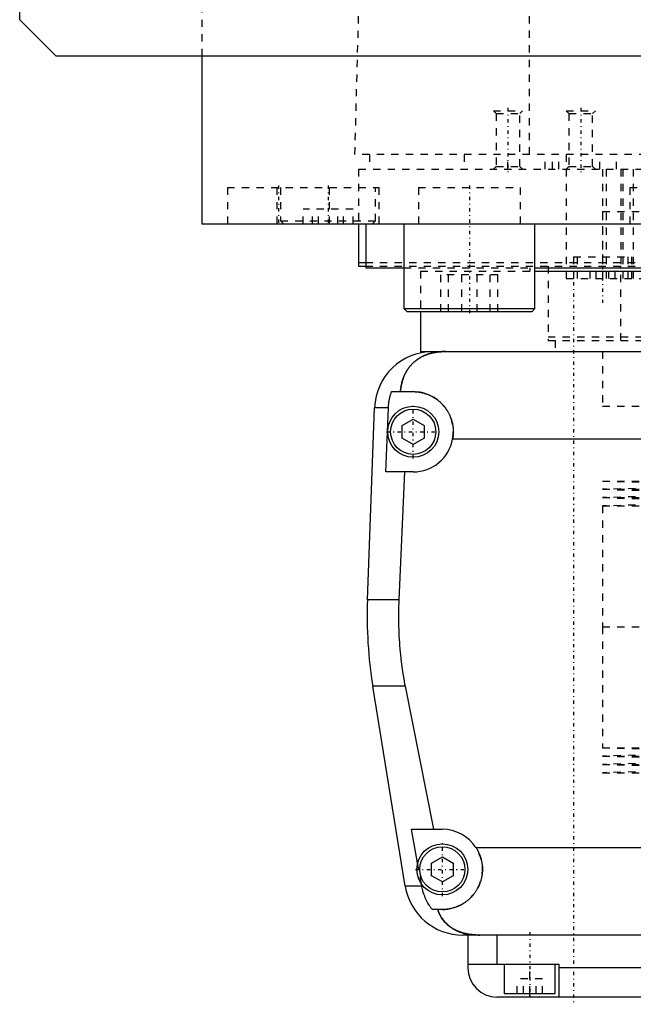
# Model space of a CAD drawing. Extents: x -125 to 125, y -136 to 715.
# Tile 1 of 11: x -125 to -41, y -82 to 53. Entities that reach past the tile are written whole.
import ezdxf

# ---------------------------------------------------------------- set-up
doc = ezdxf.new("R2010")
doc.units = 0
doc.linetypes.add('CENTER', pattern=[1.5, 0.45, -0.5, 0.05, -0.5])
doc.linetypes.add('DASHED', pattern=[2, 1, -1])
for name, color, linetype in [('AM_0', 7, 'CONTINUOUS'), ('AM_3', 7, 'DASHED'), ('AM_7', 7, 'CENTER')]:
    doc.layers.add(name, color=color, linetype=linetype)

msp = doc.modelspace()

# ---------------------------------------------------------------- linework, layer by layer
at = {"layer": 'AM_0', "color": 7, "linetype": 'CONTINUOUS'}
for p, q in [((-125, 53), (-125, 383)), ((-120, 48), (-125, 53)), ((120, 48), (-120, 48)), ((-100, 48), (-100, 25)), ((-100, 25), (100, 25)), ((-88.79, 25.01), (-88.79, 25)), ((-78.5, 25), (-78.5, 19.2)), ((-77.5, 25), (-77.5, 19)), ((-72.29, 25), (-72.29, 13.4)), ((-54.29, 13.4), (-54.29, 25)), ((-78.5, 19.7), (-77.56, 19.7)), ((-78.5, 19.2), (-77.56, 19.2)), ((-77.5, 19), (-72.29, 19)), ((-54.29, 19), (54.29, 19)), ((-54.3, 18.5), (54.3, 18.5)), ((-72.29, 13.4), (-71.89, 13)), ((-72.29, 13.4), (-54.29, 13.4)), ((-71.89, 13), (-54.69, 13)), ((-70, 13), (-70, 7.5)), ((-54.69, 13), (-54.29, 13.4)), ((-70, 7.5), (-66.56, 7.5)), ((-68.3, 7.5), (68.3, 7.5)), ((-73.97, 2), (-71, 2)), ((-77.28, -26.54), (-76.29, -0.2)), ((-74.4, -0.2), (-76.29, -0.2)), ((-74.75, -9), (-74.4, -0.2)), ((-72.5, -2.63), (-71, -1.77)), ((-72.5, -4.37), (-72.5, -2.63)), ((-71, -1.77), (-69.5, -2.63)), ((-69.5, -2.63), (-69.5, -4.37)), ((-71, -5.23), (-72.5, -4.37)), ((-69.5, -4.37), (-71, -5.23)), ((65.59, -4.5), (-65.59, -4.5)), ((-71, -9), (-74.75, -9)), ((-72.2, -9), (-72.97, -26.54)), ((-72.97, -26.54), (-77.28, -26.54)), ((-72.1, -65.78), (-76.54, -38.4)), ((-72.1, -38.4), (-76.54, -38.4)), ((-72.1, -38.4), (-68.19, -58)), ((-70.39, -62.62), (-71.21, -58)), ((-71.21, -58), (-67, -58)), ((-62.39, -60.5), (62.39, -60.5)), ((-68.5, -62.63), (-67, -61.77)), ((-67, -61.77), (-65.5, -62.63)), ((-68.5, -64.37), (-68.5, -62.63)), ((-65.5, -62.63), (-65.5, -64.37)), ((-67, -65.23), (-68.5, -64.37)), ((-65.5, -64.37), (-67, -65.23)), ((-69.82, -65.78), (-72.1, -65.78)), ((-69.82, -65.78), (-69.87, -65.5)), ((-67, -69), (-68.39, -69)), ((64.2, -72.5), (-64.2, -72.5)), ((-63.5, -72.5), (-63.5, -77)), ((-59.5, -72.5), (-59.5, -76.5)), ((-63.5, -76.5), (-51, -76.5)), ((-58.5, -76.5), (-58.5, -80.5)), ((-51.5, -80.5), (-51.5, -76.5)), ((-51, -76.5), (-51, -81)), ((51, -77), (-51, -77)), ((59.5, -81), (-59.5, -81)), ((-58.5, -80.5), (-51.5, -80.5)), ((-55, -81), (-55, -80.5))]:
    msp.add_line(p, q, dxfattribs=at)
for points in [[(-66.56, 7.5, 0), (-66.61, 7.5, 0), (-66.7, 7.5, 0), (-66.8, 7.5, 0), (-66.84, 7.5, 0), (-66.89, 7.49, 0), (-66.98, 7.49, 0), (-67.08, 7.49, 0), (-67.17, 7.48, 0), (-67.26, 7.47, 0), (-67.35, 7.47, 0), (-67.4, 7.46, 0), (-67.45, 7.46, 0), (-67.54, 7.45, 0), (-67.63, 7.44, 0), (-67.72, 7.42, 0), (-67.82, 7.41, 0), (-67.91, 7.4, 0), (-67.95, 7.39, 0), (-68, 7.38, 0), (-68.09, 7.37, 0), (-68.18, 7.35, 0), (-68.23, 7.34, 0), (-68.27, 7.33, 0), (-68.36, 7.31, 0), (-68.45, 7.29, 0), (-68.49, 7.28, 0), (-68.53, 7.27, 0), (-68.62, 7.24, 0), (-68.71, 7.22, 0), (-68.79, 7.2, 0), (-68.88, 7.17, 0), (-68.96, 7.14, 0), (-69, 7.13, 0), (-69.04, 7.11, 0), (-69.13, 7.08, 0), (-69.21, 7.05, 0), (-69.29, 7.02, 0), (-69.37, 6.99, 0), (-69.45, 6.96, 0), (-69.49, 6.94, 0), (-69.53, 6.92, 0), (-69.6, 6.89, 0), (-69.68, 6.85, 0), (-69.76, 6.81, 0), (-69.83, 6.77, 0), (-69.91, 6.74, 0), (-69.94, 6.72, 0), (-69.98, 6.69, 0), (-70.05, 6.65, 0), (-70.12, 6.61, 0), (-70.19, 6.57, 0), (-70.26, 6.52, 0), (-70.33, 6.48, 0), (-70.37, 6.46, 0), (-70.4, 6.43, 0), (-70.47, 6.39, 0), (-70.53, 6.34, 0), (-70.6, 6.29, 0), (-70.66, 6.24, 0), (-70.72, 6.19, 0), (-70.75, 6.17, 0), (-70.78, 6.14, 0), (-70.84, 6.09, 0), (-70.9, 6.04, 0), (-70.93, 6.01, 0), (-70.96, 5.98, 0), (-71.02, 5.93, 0), (-71.08, 5.87, 0), (-71.1, 5.85, 0), (-71.13, 5.82, 0), (-71.19, 5.76, 0), (-71.24, 5.71, 0), (-71.29, 5.65, 0), (-71.34, 5.59, 0), (-71.4, 5.53, 0), (-71.42, 5.5, 0), (-71.45, 5.47, 0), (-71.5, 5.41, 0), (-71.54, 5.35, 0), (-71.59, 5.28, 0), (-71.64, 5.22, 0), (-71.68, 5.16, 0), (-71.71, 5.12, 0), (-71.73, 5.09, 0), (-71.77, 5.02, 0), (-71.82, 4.96, 0), (-71.86, 4.89, 0), (-71.9, 4.82, 0), (-71.94, 4.75, 0), (-71.96, 4.72, 0), (-71.98, 4.68, 0), (-72.02, 4.61, 0), (-72.06, 4.54, 0), (-72.1, 4.46, 0), (-72.13, 4.39, 0), (-72.17, 4.32, 0), (-72.18, 4.28, 0), (-72.2, 4.24, 0), (-72.24, 4.16, 0), (-72.27, 4.09, 0), (-72.3, 4.01, 0), (-72.33, 3.93, 0), (-72.36, 3.85, 0), (-72.37, 3.81, 0), (-72.39, 3.77, 0), (-72.42, 3.69, 0), (-72.44, 3.61, 0), (-72.46, 3.57, 0), (-72.47, 3.52, 0), (-72.49, 3.44, 0), (-72.52, 3.36, 0), (-72.53, 3.32, 0), (-72.54, 3.27, 0), (-72.56, 3.19, 0), (-72.58, 3.1, 0), (-72.6, 3.02, 0), (-72.62, 2.93, 0), (-72.63, 2.84, 0), (-72.64, 2.8, 0), (-72.65, 2.76, 0), (-72.66, 2.67, 0), (-72.68, 2.58, 0), (-72.72, 2.27, 0), (-72.74, 2, 0)], [(-74.4, -0.2, 0), (-74.39, -0.14, 0), (-74.39, -0.02, 0), (-74.38, 0.1, 0), (-74.37, 0.16, 0), (-74.37, 0.23, 0), (-74.35, 0.35, 0), (-74.34, 0.47, 0), (-74.32, 0.6, 0), (-74.3, 0.72, 0), (-74.28, 0.85, 0), (-74.27, 0.91, 0), (-74.26, 0.97, 0), (-74.23, 1.1, 0), (-74.2, 1.22, 0), (-74.17, 1.34, 0), (-74.14, 1.47, 0), (-74.1, 1.59, 0), (-74.09, 1.65, 0), (-74.07, 1.71, 0), (-74.03, 1.83, 0), (-73.99, 1.94, 0), (-73.97, 2, 0)], [(-71, 2, 0), (-70.96, 2, 0), (-70.87, 2, 0), (-70.78, 2, 0), (-70.73, 1.99, 0), (-70.69, 1.99, 0), (-70.6, 1.99, 0), (-70.51, 1.98, 0), (-70.42, 1.97, 0), (-70.33, 1.96, 0), (-70.24, 1.95, 0), (-70.19, 1.94, 0), (-70.15, 1.93, 0), (-70.06, 1.92, 0), (-69.97, 1.9, 0), (-69.88, 1.88, 0), (-69.79, 1.86, 0), (-69.7, 1.84, 0), (-69.65, 1.83, 0), (-69.61, 1.82, 0), (-69.52, 1.8, 0), (-69.43, 1.77, 0), (-69.38, 1.76, 0), (-69.34, 1.74, 0), (-69.25, 1.72, 0), (-69.17, 1.69, 0), (-69.12, 1.67, 0), (-69.08, 1.65, 0), (-68.99, 1.62, 0), (-68.91, 1.59, 0), (-68.82, 1.55, 0), (-68.74, 1.51, 0), (-68.66, 1.48, 0), (-68.61, 1.46, 0), (-68.57, 1.44, 0), (-68.49, 1.39, 0), (-68.41, 1.35, 0), (-68.33, 1.31, 0), (-68.25, 1.26, 0), (-68.17, 1.22, 0), (-68.14, 1.2, 0), (-68.1, 1.17, 0), (-68.02, 1.12, 0), (-67.95, 1.07, 0), (-67.87, 1.02, 0), (-67.8, 0.97, 0), (-67.73, 0.92, 0), (-67.69, 0.89, 0), (-67.66, 0.87, 0), (-67.59, 0.81, 0), (-67.52, 0.76, 0), (-67.45, 0.7, 0), (-67.39, 0.65, 0), (-67.32, 0.59, 0), (-67.29, 0.56, 0), (-67.26, 0.53, 0), (-67.2, 0.47, 0), (-67.14, 0.41, 0), (-67.08, 0.35, 0), (-67.02, 0.29, 0), (-66.96, 0.23, 0), (-66.93, 0.2, 0), (-66.9, 0.17, 0), (-66.84, 0.1, 0), (-66.79, 0.04, 0), (-66.76, 0, 0), (-66.73, -0.03, 0), (-66.68, -0.1, 0), (-66.62, -0.17, 0), (-66.6, -0.2, 0), (-66.57, -0.24, 0), (-66.52, -0.31, 0), (-66.47, -0.38, 0), (-66.42, -0.45, 0), (-66.37, -0.53, 0), (-66.32, -0.6, 0), (-66.3, -0.64, 0), (-66.28, -0.68, 0), (-66.23, -0.76, 0), (-66.19, -0.83, 0), (-66.15, -0.91, 0), (-66.11, -0.99, 0), (-66.06, -1.07, 0), (-66.05, -1.11, 0), (-66.03, -1.15, 0), (-65.99, -1.23, 0), (-65.95, -1.32, 0), (-65.92, -1.4, 0), (-65.88, -1.48, 0), (-65.85, -1.57, 0), (-65.84, -1.61, 0), (-65.82, -1.65, 0), (-65.79, -1.74, 0), (-65.76, -1.82, 0), (-65.74, -1.91, 0), (-65.71, -1.99, 0), (-65.69, -2.08, 0), (-65.68, -2.12, 0), (-65.66, -2.17, 0), (-65.64, -2.25, 0), (-65.62, -2.34, 0), (-65.61, -2.43, 0), (-65.59, -2.52, 0), (-65.57, -2.6, 0), (-65.57, -2.65, 0), (-65.56, -2.69, 0), (-65.55, -2.78, 0), (-65.54, -2.87, 0), (-65.53, -2.91, 0), (-65.53, -2.96, 0), (-65.52, -3.04, 0), (-65.51, -3.13, 0), (-65.51, -3.18, 0), (-65.51, -3.22, 0), (-65.5, -3.31, 0), (-65.5, -3.39, 0), (-65.5, -3.48, 0), (-65.5, -3.57, 0), (-65.5, -3.65, 0), (-65.5, -3.7, 0), (-65.51, -3.74, 0), (-65.51, -3.83, 0), (-65.52, -3.92, 0), (-65.52, -4.01, 0), (-65.53, -4.1, 0), (-65.54, -4.19, 0), (-65.55, -4.23, 0), (-65.55, -4.28, 0), (-65.57, -4.37, 0), (-65.58, -4.46, 0), (-65.59, -4.5, 0)], [(-72.97, -26.54, 0), (-72.99, -26.87, 0), (-73.01, -27.51, 0), (-73.02, -28.16, 0), (-73.02, -28.47, 0), (-73.02, -28.79, 0), (-73.02, -29.43, 0), (-73, -30.07, 0), (-72.98, -30.72, 0), (-72.96, -31.37, 0), (-72.92, -32.03, 0), (-72.9, -32.36, 0), (-72.87, -32.69, 0), (-72.82, -33.35, 0), (-72.75, -34.02, 0), (-72.68, -34.69, 0), (-72.59, -35.36, 0), (-72.5, -36.04, 0), (-72.45, -36.38, 0), (-72.4, -36.71, 0), (-72.29, -37.39, 0), (-72.17, -38.06, 0), (-72.1, -38.4, 0)], [(-62.39, -60.5, 0), (-62.36, -60.55, 0), (-62.3, -60.65, 0), (-62.24, -60.74, 0), (-62.21, -60.79, 0), (-62.18, -60.84, 0), (-62.13, -60.95, 0), (-62.08, -61.05, 0), (-62.03, -61.15, 0), (-61.98, -61.26, 0), (-61.93, -61.36, 0), (-61.91, -61.41, 0), (-61.89, -61.47, 0), (-61.85, -61.57, 0), (-61.81, -61.68, 0), (-61.77, -61.79, 0), (-61.74, -61.9, 0), (-61.71, -62.01, 0), (-61.69, -62.06, 0), (-61.68, -62.12, 0), (-61.65, -62.23, 0), (-61.62, -62.34, 0), (-61.61, -62.39, 0), (-61.6, -62.45, 0), (-61.58, -62.56, 0), (-61.56, -62.66, 0), (-61.56, -62.72, 0), (-61.55, -62.77, 0), (-61.53, -62.88, 0), (-61.52, -62.99, 0), (-61.51, -63.1, 0), (-61.51, -63.21, 0), (-61.5, -63.31, 0), (-61.5, -63.37, 0), (-61.5, -63.42, 0), (-61.5, -63.52, 0), (-61.5, -63.63, 0), (-61.5, -63.73, 0), (-61.51, -63.84, 0), (-61.52, -63.95, 0), (-61.52, -64, 0), (-61.53, -64.05, 0), (-61.54, -64.16, 0), (-61.55, -64.26, 0), (-61.57, -64.37, 0), (-61.59, -64.47, 0), (-61.61, -64.58, 0), (-61.62, -64.63, 0), (-61.63, -64.69, 0), (-61.65, -64.79, 0), (-61.68, -64.9, 0), (-61.71, -65, 0), (-61.74, -65.1, 0), (-61.77, -65.21, 0), (-61.79, -65.26, 0), (-61.81, -65.31, 0), (-61.84, -65.41, 0), (-61.88, -65.51, 0), (-61.92, -65.61, 0), (-61.96, -65.71, 0), (-62.01, -65.81, 0), (-62.03, -65.86, 0), (-62.05, -65.9, 0), (-62.1, -66, 0), (-62.15, -66.1, 0), (-62.18, -66.14, 0), (-62.2, -66.19, 0), (-62.26, -66.28, 0), (-62.31, -66.37, 0), (-62.34, -66.42, 0), (-62.37, -66.46, 0), (-62.43, -66.55, 0), (-62.49, -66.64, 0), (-62.55, -66.73, 0), (-62.61, -66.81, 0), (-62.67, -66.9, 0), (-62.71, -66.94, 0), (-62.74, -66.98, 0), (-62.81, -67.06, 0), (-62.87, -67.14, 0), (-62.94, -67.21, 0), (-63.01, -67.29, 0), (-63.09, -67.36, 0), (-63.12, -67.4, 0), (-63.16, -67.44, 0), (-63.23, -67.51, 0), (-63.31, -67.58, 0), (-63.38, -67.64, 0), (-63.46, -67.71, 0), (-63.55, -67.78, 0), (-63.59, -67.81, 0), (-63.63, -67.85, 0), (-63.71, -67.91, 0), (-63.8, -67.97, 0), (-63.89, -68.04, 0), (-63.98, -68.1, 0), (-64.07, -68.15, 0), (-64.12, -68.18, 0), (-64.16, -68.21, 0), (-64.26, -68.27, 0), (-64.36, -68.32, 0), (-64.45, -68.37, 0), (-64.55, -68.43, 0), (-64.65, -68.47, 0), (-64.7, -68.5, 0), (-64.76, -68.52, 0), (-64.86, -68.57, 0), (-64.96, -68.61, 0), (-65.02, -68.63, 0), (-65.07, -68.65, 0), (-65.17, -68.69, 0), (-65.28, -68.72, 0), (-65.34, -68.74, 0), (-65.39, -68.76, 0), (-65.5, -68.79, 0), (-65.61, -68.82, 0), (-65.72, -68.85, 0), (-65.83, -68.87, 0), (-65.94, -68.9, 0), (-66, -68.91, 0), (-66.05, -68.92, 0), (-66.16, -68.94, 0), (-66.27, -68.95, 0), (-66.39, -68.97, 0), (-66.5, -68.98, 0), (-66.61, -68.99, 0), (-66.67, -68.99, 0), (-66.72, -68.99, 0), (-66.83, -69, 0), (-66.94, -69, 0), (-67, -69, 0)], [(-68.39, -69, 0), (-68.45, -68.92, 0), (-68.56, -68.77, 0), (-68.67, -68.61, 0), (-68.72, -68.53, 0), (-68.77, -68.45, 0), (-68.88, -68.28, 0), (-68.98, -68.11, 0), (-69.07, -67.93, 0), (-69.17, -67.75, 0), (-69.26, -67.57, 0), (-69.3, -67.47, 0), (-69.34, -67.38, 0), (-69.42, -67.19, 0), (-69.49, -67.01, 0), (-69.55, -66.83, 0), (-69.61, -66.65, 0), (-69.66, -66.46, 0), (-69.69, -66.37, 0), (-69.71, -66.27, 0), (-69.76, -66.08, 0), (-69.8, -65.88, 0), (-69.82, -65.78, 0)], [(-67.64, -69, 0), (-67.57, -69.19, 0), (-67.42, -69.55, 0), (-67.24, -69.89, 0), (-67.14, -70.05, 0), (-67.04, -70.21, 0), (-66.82, -70.51, 0), (-66.59, -70.78, 0), (-66.32, -71.04, 0), (-66.16, -71.19, 0), (-66.11, -71.23, 0), (-66.07, -71.27, 0), (-66.04, -71.29, 0), (-66.02, -71.31, 0), (-65.97, -71.34, 0), (-65.92, -71.38, 0), (-65.87, -71.42, 0), (-65.81, -71.45, 0), (-65.76, -71.49, 0), (-65.73, -71.51, 0), (-65.71, -71.53, 0), (-65.65, -71.56, 0), (-65.6, -71.6, 0), (-65.57, -71.61, 0), (-65.54, -71.63, 0), (-65.49, -71.66, 0), (-65.43, -71.69, 0), (-65.4, -71.71, 0), (-65.38, -71.73, 0), (-65.32, -71.76, 0), (-65.26, -71.79, 0), (-65.2, -71.82, 0), (-65.14, -71.85, 0), (-65.08, -71.88, 0), (-65.05, -71.89, 0), (-65.02, -71.91, 0), (-64.96, -71.93, 0), (-64.9, -71.96, 0), (-64.83, -71.99, 0), (-64.77, -72.01, 0), (-64.71, -72.04, 0), (-64.68, -72.05, 0), (-64.64, -72.06, 0), (-64.58, -72.09, 0), (-64.52, -72.11, 0), (-64.45, -72.13, 0), (-64.39, -72.15, 0), (-64.32, -72.17, 0), (-64.29, -72.18, 0), (-64.25, -72.19, 0), (-64.19, -72.21, 0), (-64.12, -72.23, 0), (-64.05, -72.25, 0), (-63.98, -72.27, 0), (-63.92, -72.28, 0), (-63.88, -72.29, 0), (-63.85, -72.3, 0), (-63.78, -72.31, 0), (-63.71, -72.33, 0), (-63.64, -72.34, 0), (-63.57, -72.36, 0), (-63.5, -72.37, 0), (-63.46, -72.38, 0), (-63.43, -72.38, 0), (-63.36, -72.39, 0), (-63.28, -72.41, 0), (-63.25, -72.41, 0), (-63.21, -72.42, 0), (-63.14, -72.43, 0), (-63.07, -72.43, 0), (-63.03, -72.44, 0), (-62.99, -72.44, 0), (-62.92, -72.45, 0), (-62.85, -72.46, 0), (-62.77, -72.46, 0), (-62.7, -72.47, 0), (-62.63, -72.48, 0), (-62.59, -72.48, 0), (-62.55, -72.48, 0), (-62.48, -72.49, 0), (-62.41, -72.49, 0), (-62.15, -72.5, 0), (-61.92, -72.5, 0)]]:
    msp.add_polyline3d(points, dxfattribs=at)
for centre, radius in [((-71, -3.5), 3.5), ((-71, -3.5), 3.1), ((-67, -63.5), 3.5), ((-67, -63.5), 3.1)]:
    msp.add_circle(centre, radius, dxfattribs=at)
for centre, radius, start, end in [((-68.3, -0.5), 8, 90, 177.861), ((-71, -3.5), 5.5, 270, 349.5243), ((-17.32, -28.78), 60, 177.861, 189.225), ((-67, -63.5), 5.5, 33.0557, 90), ((-64.2, -64.5), 8, 189.225, 270), ((-59.5, -77), 4, 180, 270)]:
    msp.add_arc(centre, radius, start, end, dxfattribs=at)
at = {"layer": 'AM_3', "color": 6, "linetype": 'DASHED'}
for p, q in [((-100, 363), (-100, 48)), ((-55.06, 34.5), (-55.06, 116.6)), ((-79, 34.5), (-76.83, 115.63)), ((-60, 40.5), (-59.62, 40.12)), ((-60, 40.5), (-56, 40.5)), ((-59.62, 40.12), (-59.62, 32.88)), ((-59.62, 40.12), (-56.38, 40.12)), ((-56.38, 40.12), (-56, 40.5)), ((-56.38, 32.88), (-56.38, 40.12)), ((-50, 40.5), (-49.62, 40.12)), ((-50, 40.5), (-46, 40.5)), ((-49.62, 40.12), (-49.62, 32.88)), ((-49.62, 40.12), (-46.38, 40.12)), ((-46.38, 40.12), (-46, 40.5)), ((-46.38, 32.88), (-46.38, 40.12)), ((79, 34.5), (-79, 34.5)), ((-77, 34.5), (-77, 32.5)), ((-64, 34.5), (-64, 32.5)), ((-58, 32.5), (-58, 34.5)), ((-52.9, 32.5), (-52.9, 34.5)), ((-51.9, 32.5), (-51.9, 34.5)), ((-51, 32.5), (-51, 34.5)), ((-50, 34.5), (-50, 17.5)), ((-45.38, 32.5), (-45.38, 34.5)), ((-43.08, 32.5), (-43.08, 34.5)), ((-78.5, 32.5), (78.5, 32.5)), ((-78.5, 32.5), (-78.5, 25)), ((-59.62, 32.88), (-60, 32.5)), ((-59.62, 32.88), (-56.38, 32.88)), ((-56, 32.5), (-56.38, 32.88)), ((-49.62, 32.88), (-50, 32.5)), ((-49.62, 32.88), (-46.38, 32.88)), ((-46, 32.5), (-46.38, 32.88)), ((-45, 32.5), (-45, 17.5)), ((-44.5, 32.5), (-44.5, 17.5)), ((-42.5, 32.5), (-42.5, 19.2)), ((-42.23, 32.5), (-42.23, 17.5)), ((-40.83, 32.5), (-40.83, 17.5)), ((-96.5, 30), (-96.5, 25)), ((-96.5, 30), (-75.69, 30)), ((-89.69, 30), (-89.69, 25)), ((-89.19, 30), (-89.19, 25.4)), ((-82.5, 25), (-82.5, 30)), ((-76.19, 25.4), (-76.19, 30)), ((-75.69, 25), (-75.69, 30)), ((-70.29, 30), (-70.29, 25)), ((-70.29, 30), (-56.29, 30)), ((-56.29, 25), (-56.29, 30)), ((-41.25, 30), (-41.25, 25)), ((-41.25, 30), (-27.25, 30)), ((-86.12, 25), (-86.12, 27)), ((-79.25, 27), (-86.12, 27)), ((-84.8, 25), (-84.8, 27)), ((-84.01, 25), (-84.01, 27)), ((-81.36, 25), (-81.36, 27)), ((-80.58, 25), (-80.58, 27)), ((-79.25, 25), (-79.25, 27)), ((-45, 26.7), (45, 26.7)), ((-45, 26.7), (-45, 19.2)), ((-89.19, 25.4), (-88.79, 25.01)), ((-89.19, 25.4), (-76.19, 25.4)), ((-76.59, 25), (-76.19, 25.4)), ((-49, 20.5), (-49, 17.5)), ((-49, 20.5), (-41, 20.5)), ((-48.5, 20.5), (-48.5, 17.5)), ((-41.5, 17.5), (-41.5, 20.5)), ((-41, 17.5), (-41, 20.5)), ((-77.56, 19.7), (77.56, 19.7)), ((-77.56, 19.2), (77.56, 19.2)), ((-72.29, 19), (-54.29, 19)), ((-55, 19), (-55, 18.5)), ((-52.5, 19.2), (-52.5, 9)), ((-42.5, 9), (-42.5, 19.2)), ((-70, 18.5), (-70, 13)), ((-70, 18.5), (-54.3, 18.5)), ((-67.19, 13), (-67.19, 18)), ((-59.38, 18), (-67.19, 18)), ((-66.14, 13), (-66.14, 18)), ((-64.33, 13), (-64.33, 18)), ((-62.24, 13), (-62.24, 18)), ((-60.43, 13), (-60.43, 18)), ((-59.38, 13), (-59.38, 18)), ((-46.73, 17.5), (-46.73, 18.5)), ((-45.87, 17.5), (-45.87, 18.5)), ((-44.13, 17.5), (-44.13, 18.5)), ((-43.27, 17.5), (-43.27, 18.5)), ((-50, 17.5), (50, 17.5)), ((-52.5, 9.5), (52.5, 9.5)), ((-52.5, 9), (52.5, 9)), ((-51.5, 9), (-51.5, 7.5)), ((-45, 7.5), (-45, 0)), ((-45, 7.5), (-45, 0)), ((-45, 0), (0, 0)), ((-45, -10.25), (-22.5, -10.82)), ((-45, -10.25), (45, -10.25)), ((-22.5, -10.82), (-45, -11.39)), ((-45, -11.39), (-22.5, -11.96)), ((-45, -11.39), (45, -11.39)), ((-22.5, -11.96), (-45, -12.53)), ((-45, -12.53), (-22.5, -13.1)), ((-45, -12.53), (45, -12.53)), ((-22.5, -13.1), (-45, -13.67)), ((-45, -13.67), (-45, -30.25)), ((-45, -13.67), (45, -13.67)), ((-45, -30.25), (45, -30.25)), ((-45, -30.25), (-45, -46.83)), ((-45, -30.25), (0, -30.25)), ((-45, -46.83), (-22.5, -47.4)), ((-45, -46.83), (45, -46.83)), ((-22.5, -47.4), (-45, -47.97)), ((-45, -47.97), (-22.5, -48.54)), ((-45, -47.97), (45, -47.97)), ((-22.5, -48.54), (-45, -49.11)), ((-45, -49.11), (-22.5, -49.68)), ((-45, -49.11), (45, -49.11)), ((-22.5, -49.68), (-45, -50.25)), ((-45, -50.25), (45, -50.25)), ((-69.87, -65.5), (-70.39, -62.62)), ((-55, -80.5), (-55, -76.5)), ((-56.73, -80.5), (-56.73, -78.5)), ((-53.27, -78.5), (-56.73, -78.5)), ((-55.87, -80.5), (-55.87, -78.5)), ((-54.13, -80.5), (-54.13, -78.5)), ((-53.27, -80.5), (-53.27, -78.5))]:
    msp.add_line(p, q, dxfattribs=at)
for points in [[(-72.74, 2, 0), (-72.74, 2.05, 0), (-72.73, 2.14, 0), (-72.72, 2.23, 0), (-72.72, 2.27, 0), (-72.71, 2.32, 0), (-72.7, 2.41, 0), (-72.69, 2.5, 0), (-72.68, 2.59, 0), (-72.66, 2.68, 0), (-72.65, 2.76, 0), (-72.64, 2.81, 0), (-72.63, 2.85, 0), (-72.61, 2.94, 0), (-72.6, 3.03, 0), (-72.58, 3.11, 0), (-72.56, 3.2, 0), (-72.54, 3.28, 0), (-72.52, 3.33, 0), (-72.51, 3.37, 0), (-72.49, 3.45, 0), (-72.46, 3.53, 0), (-72.45, 3.58, 0), (-72.44, 3.62, 0), (-72.41, 3.7, 0), (-72.39, 3.78, 0), (-72.37, 3.82, 0), (-72.36, 3.86, 0), (-72.33, 3.94, 0), (-72.3, 4.01, 0), (-72.27, 4.09, 0), (-72.23, 4.17, 0), (-72.2, 4.24, 0), (-72.18, 4.28, 0), (-72.17, 4.32, 0), (-72.13, 4.39, 0), (-72.1, 4.46, 0), (-72.06, 4.54, 0), (-72.02, 4.61, 0), (-71.98, 4.68, 0), (-71.96, 4.71, 0), (-71.94, 4.75, 0), (-71.9, 4.82, 0), (-71.86, 4.89, 0), (-71.82, 4.95, 0), (-71.78, 5.02, 0), (-71.73, 5.08, 0), (-71.71, 5.12, 0), (-71.69, 5.15, 0), (-71.64, 5.21, 0), (-71.6, 5.28, 0), (-71.55, 5.34, 0), (-71.5, 5.4, 0), (-71.45, 5.46, 0), (-71.43, 5.49, 0), (-71.4, 5.52, 0), (-71.35, 5.58, 0), (-71.3, 5.64, 0), (-71.25, 5.7, 0), (-71.19, 5.75, 0), (-71.14, 5.81, 0), (-71.11, 5.84, 0), (-71.08, 5.87, 0), (-71.03, 5.92, 0), (-70.97, 5.98, 0), (-70.94, 6, 0), (-70.91, 6.03, 0), (-70.85, 6.08, 0), (-70.79, 6.13, 0), (-70.76, 6.16, 0), (-70.73, 6.18, 0), (-70.67, 6.23, 0), (-70.6, 6.28, 0), (-70.54, 6.33, 0), (-70.47, 6.38, 0), (-70.41, 6.43, 0), (-70.37, 6.45, 0), (-70.34, 6.47, 0), (-70.27, 6.52, 0), (-70.2, 6.56, 0), (-70.13, 6.61, 0), (-70.06, 6.65, 0), (-69.99, 6.69, 0), (-69.95, 6.71, 0), (-69.91, 6.73, 0), (-69.84, 6.77, 0), (-69.76, 6.81, 0), (-69.69, 6.85, 0), (-69.61, 6.88, 0), (-69.53, 6.92, 0), (-69.5, 6.94, 0), (-69.46, 6.95, 0), (-69.38, 6.99, 0), (-69.3, 7.02, 0), (-69.22, 7.05, 0), (-69.13, 7.08, 0), (-69.05, 7.11, 0), (-69.01, 7.13, 0), (-68.97, 7.14, 0), (-68.89, 7.17, 0), (-68.8, 7.19, 0), (-68.72, 7.22, 0), (-68.63, 7.24, 0), (-68.54, 7.27, 0), (-68.5, 7.28, 0), (-68.46, 7.29, 0), (-68.37, 7.31, 0), (-68.28, 7.33, 0), (-68.23, 7.34, 0), (-68.19, 7.35, 0), (-68.1, 7.36, 0), (-68.01, 7.38, 0), (-67.96, 7.39, 0), (-67.91, 7.4, 0), (-67.82, 7.41, 0), (-67.73, 7.42, 0), (-67.64, 7.44, 0), (-67.55, 7.45, 0), (-67.45, 7.46, 0), (-67.41, 7.46, 0), (-67.36, 7.47, 0), (-67.27, 7.47, 0), (-67.17, 7.48, 0), (-67.08, 7.49, 0), (-66.99, 7.49, 0), (-66.89, 7.49, 0), (-66.85, 7.5, 0), (-66.8, 7.5, 0), (-66.7, 7.5, 0), (-66.61, 7.5, 0), (-66.56, 7.5, 0)], [(-61.92, -72.5, 0), (-62.15, -72.5, 0), (-62.41, -72.49, 0), (-62.48, -72.49, 0), (-62.55, -72.48, 0), (-62.59, -72.48, 0), (-62.63, -72.48, 0), (-62.7, -72.47, 0), (-62.77, -72.46, 0), (-62.85, -72.46, 0), (-62.92, -72.45, 0), (-62.99, -72.44, 0), (-63.03, -72.44, 0), (-63.07, -72.43, 0), (-63.14, -72.43, 0), (-63.21, -72.42, 0), (-63.25, -72.41, 0), (-63.28, -72.41, 0), (-63.36, -72.39, 0), (-63.43, -72.38, 0), (-63.46, -72.38, 0), (-63.5, -72.37, 0), (-63.57, -72.36, 0), (-63.64, -72.34, 0), (-63.71, -72.33, 0), (-63.78, -72.31, 0), (-63.86, -72.3, 0), (-63.89, -72.29, 0), (-63.93, -72.28, 0), (-63.99, -72.26, 0), (-64.06, -72.25, 0), (-64.13, -72.23, 0), (-64.2, -72.21, 0), (-64.27, -72.19, 0), (-64.3, -72.18, 0), (-64.33, -72.17, 0), (-64.4, -72.15, 0), (-64.47, -72.13, 0), (-64.53, -72.1, 0), (-64.6, -72.08, 0), (-64.66, -72.06, 0), (-64.69, -72.04, 0), (-64.72, -72.03, 0), (-64.79, -72.01, 0), (-64.85, -71.98, 0), (-64.91, -71.95, 0), (-64.97, -71.93, 0), (-65.03, -71.9, 0), (-65.06, -71.89, 0), (-65.09, -71.87, 0), (-65.15, -71.84, 0), (-65.21, -71.81, 0), (-65.27, -71.78, 0), (-65.33, -71.75, 0), (-65.39, -71.72, 0), (-65.42, -71.7, 0), (-65.45, -71.69, 0), (-65.5, -71.65, 0), (-65.56, -71.62, 0), (-65.59, -71.6, 0), (-65.61, -71.59, 0), (-65.67, -71.55, 0), (-65.72, -71.52, 0), (-65.75, -71.5, 0), (-65.78, -71.48, 0), (-65.83, -71.44, 0), (-65.88, -71.41, 0), (-65.93, -71.37, 0), (-65.98, -71.33, 0), (-66.03, -71.29, 0), (-66.06, -71.27, 0), (-66.08, -71.25, 0), (-66.13, -71.21, 0), (-66.18, -71.17, 0), (-66.34, -71.03, 0), (-66.6, -70.77, 0), (-66.84, -70.49, 0), (-67.05, -70.19, 0), (-67.15, -70.03, 0), (-67.25, -69.87, 0), (-67.42, -69.54, 0), (-67.57, -69.18, 0), (-67.64, -69, 0)]]:
    msp.add_polyline3d(points, dxfattribs=at)
for centre, start, end in [((-71, -3.5), 349.5243, 90), ((-67, -63.5), 270, 33.0557)]:
    msp.add_arc(centre, 5.5, start, end, dxfattribs=at)
at = {"layer": 'AM_7', "color": 4, "linetype": 'CENTER'}
for p, q in [((-58, 40.9), (-58, 32.1)), ((-48, 40.9), (-48, 32.1)), ((-89.5, 30.25), (-89.5, 24.75)), ((-82.69, 30.25), (-82.69, 24.75)), ((-63.29, 30.25), (-63.29, 12.4)), ((-45, 20.8), (-45, 14.2)), ((-49, 17), (-49, -82)), ((-71, -7.18), (-71, 0.18)), ((-74.68, -3.5), (-67.33, -3.5)), ((-67, -67.17), (-67, -59.83)), ((-70.68, -63.5), (-63.33, -63.5)), ((-55, -72.1), (-55, -80.9))]:
    msp.add_line(p, q, dxfattribs=at)

doc.saveas('drawing.dxf')
